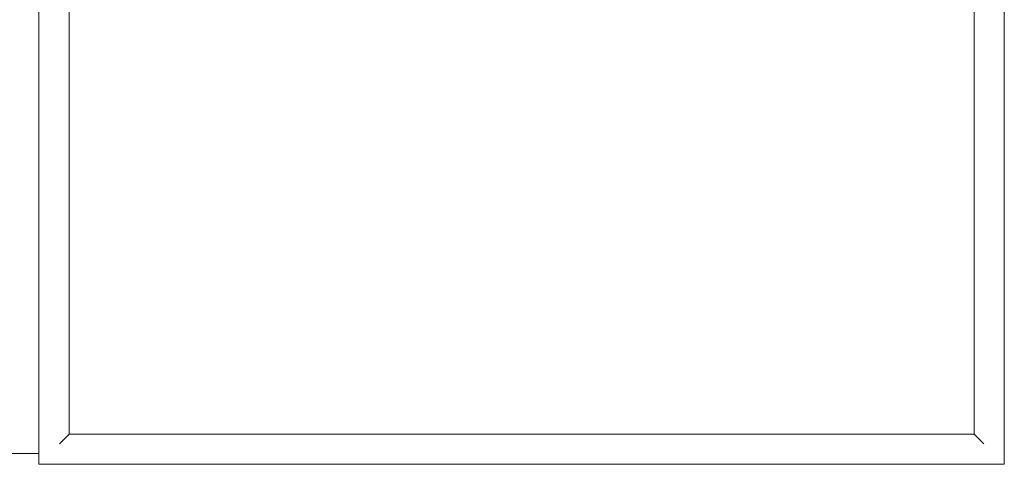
# Model space of a CAD drawing. Header units: millimetres. Extents: x -281 to 121694, y -16481 to 65128.
# Tile 239 of 256: x 20696 to 21614, y 50979 to 51394. Entities that reach past the tile are written whole.
import ezdxf

# ---------------------------------------------------------------- set-up
doc = ezdxf.new("R2010")
doc.units = ezdxf.units.MM
doc.layers.add('A--L$01A__Algemeen', color=7, linetype='Continuous', lineweight=5)
doc.layers.add('A--L82__LosseGebruikersInvent', color=1, linetype='Continuous', lineweight=5)

# ---------------------------------------------------------------- blocks, each defined once
blk = doc.blocks.new('NLRS_82_FU_UN_lab en spoel tafels_gen_kad - labtafel dxbxh 900x1200x950-V317-L_80_ 13')
at = {"layer": 'A--L$01A__Algemeen'}
for p, q in [((600, 637.32), (-600, 637.32)), ((-600, 637.32), (-600, -262.68)), ((600, -262.68), (600, 637.32)), ((589.84, -262.68), (600, -262.68))]:
    blk.add_line(p, q, dxfattribs=at)
blk = doc.blocks.new('NLRS_82_FU_UN_spoekbak_gen_kad - spoelbak dxbxh 900x1200x957-V394-L_80_ 13')
at = {"layer": 'A--L$01A__Algemeen'}
for p, q in [((-600, 322.68), (-600, -577.32)), ((600, 322.68), (-600, 322.68)), ((-579.27, 301.94), (-573.73, 296.41)), ((572, 294.68), (-572, 294.68)), ((-572, 294.68), (-572, -549.32)), ((-572, 294.68), (-572, -549.32)), ((-572, 294.68), (0, 294.68)), ((-572, -549.32), (572, -549.32)), ((0, -549.32), (-572, -549.32)), ((-579.27, -556.59), (-573.73, -551.06)), ((-600, -577.32), (600, -577.32))]:
    blk.add_line(p, q, dxfattribs=at)
for points in [[(-581.04, 303.71), (-580.81, 303.49), (-580.38, 303.06), (-579.77, 302.45), (-579.43, 302.1), (-579.27, 301.94)], [(-573.73, 296.41), (-573.58, 296.26), (-573.24, 295.91), (-572.64, 295.32), (-572.22, 294.89), (-572, 294.68)], [(-573.73, -551.06), (-573.58, -550.9), (-573.24, -550.57), (-572.64, -549.96), (-572.21, -549.54), (-572, -549.32)], [(-581.04, -558.36), (-580.82, -558.14), (-580.38, -557.71), (-579.77, -557.09), (-579.42, -556.75), (-579.27, -556.59)]]:
    blk.add_open_spline(points, degree=3, dxfattribs=at)

msp = doc.modelspace()

# ---------------------------------------------------------------- block references
at = {"layer": 'A--L82__LosseGebruikersInvent'}
for name, p, rotation in [('NLRS_82_FU_UN_lab en spoel tafels_gen_kad - labtafel dxbxh 900x1200x950-V317-L_80_ 13', (20451.64, 51589.51), 90.00000000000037), ('NLRS_82_FU_UN_spoekbak_gen_kad - spoelbak dxbxh 900x1200x957-V394-L_80_ 13', (21036.99, 51579.35), 89.99999999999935)]:
    msp.add_blockref(name, p, dxfattribs=dict(at, rotation=rotation))

doc.saveas('drawing.dxf')
